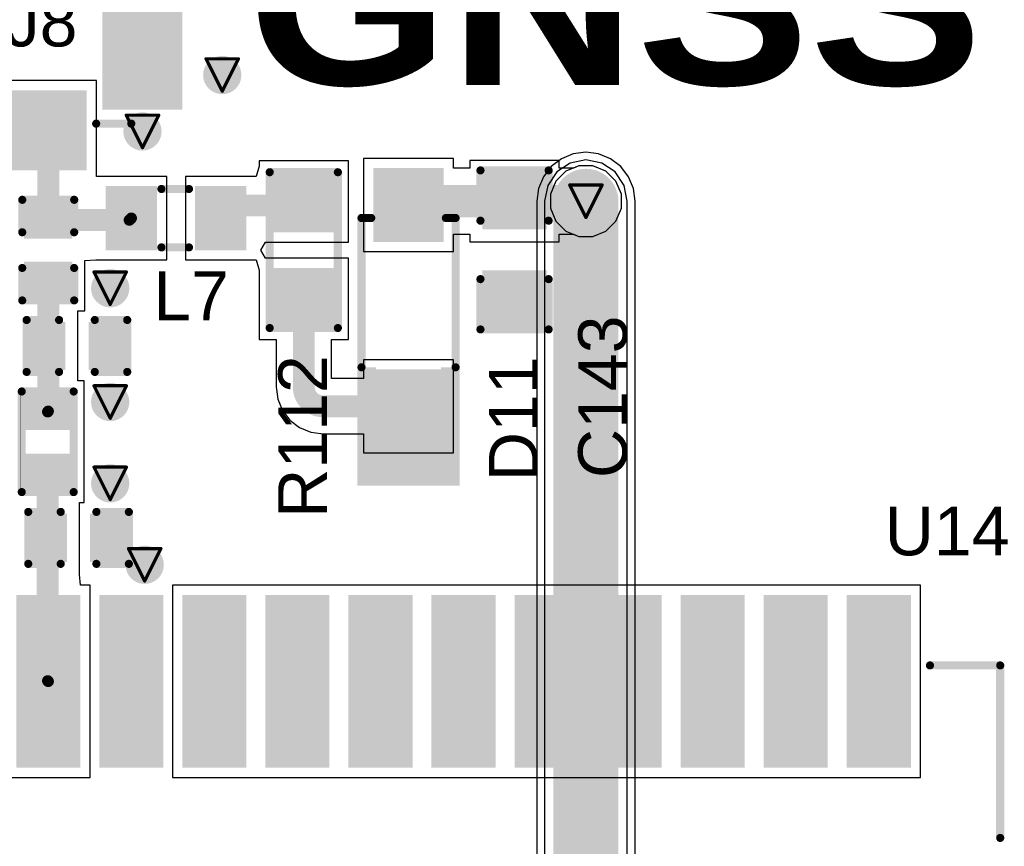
# Model space of a CAD drawing. Header units: inches. Extents: x 0 to 12.2, y 0 to 7.
# Tile 147 of 154: x 3.254 to 3.861, y 4.141 to 4.65. Entities that reach past the tile are written whole.
import ezdxf

# ---------------------------------------------------------------- set-up
doc = ezdxf.new("R2010")
doc.units = ezdxf.units.IN
doc.header["$MEASUREMENT"] = 0
for name, color, linetype in [('Bottom Layer', 5, 'Continuous'), ('Drill Drawing', 1, 'Continuous'), ('Layer 1', 16, 'Continuous'), ('Layer 2', 76, 'Continuous'), ('Top Layer', 1, 'Continuous'), ('Top Overlay', 2, 'Continuous'), ('Top Paste', 8, 'Continuous'), ('Top Solder', 216, 'Continuous'), ('Via Holes', 16, 'Continuous')]:
    doc.layers.add(name, color=color, linetype=linetype)
doc.styles.add('Arial', font='txt', dxfattribs={"height": 0.2})
doc.styles.add('Arial Black_Bold', font='txt', dxfattribs={"height": 0.2})

# ---------------------------------------------------------------- blocks, each defined once
blk = doc.blocks.new('EC21EFA_512_STD_17')
at = {"layer": 'Top Layer'}
for points in [[(0.57087, 0.0315), (0.66929, 0.0315), (0.66929, 0), (0.57087, 0)], [(0.57087, -0.01969), (0.66929, -0.01969), (0.66929, -0.05118), (0.57087, -0.05118)], [(0.57087, -0.07087), (0.66929, -0.07087), (0.66929, -0.10236), (0.57087, -0.10236)], [(0.57087, -0.12205), (0.66929, -0.12205), (0.66929, -0.15354), (0.57087, -0.15354)], [(0.57087, -0.17323), (0.66929, -0.17323), (0.66929, -0.20472), (0.57087, -0.20472)], [(0.57087, -0.22441), (0.66929, -0.22441), (0.66929, -0.25591), (0.57087, -0.25591)], [(0.57087, -0.27559), (0.66929, -0.27559), (0.66929, -0.30709), (0.57087, -0.30709)], [(0.57087, -0.32677), (0.66929, -0.32677), (0.66929, -0.35827), (0.57087, -0.35827)], [(0.57087, -0.37795), (0.66929, -0.37795), (0.66929, -0.40945), (0.57087, -0.40945)], [(0.57087, -0.42913), (0.66929, -0.42913), (0.66929, -0.46063), (0.57087, -0.46063)], [(0.57087, -0.48031), (0.66929, -0.48031), (0.66929, -0.51181), (0.57087, -0.51181)]]:
    blk.add_hatch(color=1, dxfattribs=at).paths.add_polyline_path(points)
at = {"layer": 'Top Solder'}
for points in [[(0.56687, 0.0355), (0.67329, 0.0355), (0.67329, -0.004), (0.56687, -0.004)], [(0.56687, -0.01569), (0.67329, -0.01569), (0.67329, -0.05518), (0.56687, -0.05518)], [(0.56687, -0.06687), (0.67329, -0.06687), (0.67329, -0.10636), (0.56687, -0.10636)], [(0.56687, -0.11805), (0.67329, -0.11805), (0.67329, -0.15754), (0.56687, -0.15754)], [(0.56687, -0.16923), (0.67329, -0.16923), (0.67329, -0.20872), (0.56687, -0.20872)], [(0.56687, -0.22041), (0.67329, -0.22041), (0.67329, -0.25991), (0.56687, -0.25991)], [(0.56687, -0.27159), (0.67329, -0.27159), (0.67329, -0.31109), (0.56687, -0.31109)], [(0.56687, -0.32277), (0.67329, -0.32277), (0.67329, -0.36227), (0.56687, -0.36227)], [(0.56687, -0.37395), (0.67329, -0.37395), (0.67329, -0.41345), (0.56687, -0.41345)], [(0.56687, -0.42513), (0.67329, -0.42513), (0.67329, -0.46463), (0.56687, -0.46463)], [(0.56687, -0.47631), (0.67329, -0.47631), (0.67329, -0.51581), (0.56687, -0.51581)]]:
    blk.add_hatch(color=216, dxfattribs=at).paths.add_polyline_path(points)
at = {"layer": 'Top Overlay', "const_width": 0.005}
for points in [[(0.62992, -0.52756), (0.62992, -0.57087)], [(0.52362, -0.57087), (0.62992, -0.57087)]]:
    blk.add_lwpolyline(points, dxfattribs=at)
at = {"layer": 'Top Overlay', "const_width": 0.0025}
for points in [[(0.62867, -0.52756, 1), (0.63117, -0.52756, 1)], [(0.52237, -0.57087, 1), (0.52487, -0.57087, 1)], [(0.62867, -0.57087, 1), (0.63117, -0.57087, 1)], [(0.62867, -0.57087, 1), (0.63117, -0.57087, 1)]]:
    blk.add_lwpolyline(points, format="xyb", close=True, dxfattribs=at)
blk = doc.blocks.new('R___0402_56')
at = {"layer": 'Top Layer'}
for points in [[(-0.0275, -0.0125), (-0.0275, 0.0125), (-0.0095, 0.0125), (-0.0095, -0.0125)], [(0.0095, -0.0125), (0.0095, 0.0125), (0.0275, 0.0125), (0.0275, -0.0125)]]:
    blk.add_hatch(color=1, dxfattribs=at).paths.add_polyline_path(points)
at = {"layer": 'Top Paste'}
for points in [[(-0.0275, -0.0125), (-0.0275, 0.0125), (-0.0095, 0.0125), (-0.0095, -0.0125)], [(0.0095, -0.0125), (0.0095, 0.0125), (0.0275, 0.0125), (0.0275, -0.0125)]]:
    blk.add_hatch(color=8, dxfattribs=at).paths.add_polyline_path(points)
at = {"layer": 'Top Solder'}
for points in [[(-0.02967, -0.01467), (-0.02967, 0.01467), (-0.00733, 0.01467), (-0.00733, -0.01467)], [(0.00733, -0.01467), (0.00733, 0.01467), (0.02967, 0.01467), (0.02967, -0.01467)]]:
    blk.add_hatch(color=216, dxfattribs=at).paths.add_polyline_path(points)
at = {"layer": 'Top Overlay'}
for points, const_width in [([(-0.031, -0.016), (-0.031, 0.016)], 0.005), ([(0.031, 0.016), (-0.031, 0.016)], 0.005), ([(0.031, -0.016), (0.031, 0.016)], 0.005), ([(0.031, -0.016), (-0.031, -0.016)], 0.005), ([(0.032, -0.017), (-0.032, -0.017)], 0.000127)]:
    blk.add_lwpolyline(points, dxfattribs=dict(at, const_width=const_width))
for points, const_width in [([(-0.03225, 0.016, 1), (-0.02975, 0.016, 1)], 0.0025), ([(-0.03225, 0.016, 1), (-0.02975, 0.016, 1)], 0.0025), ([(0.02975, 0.016, 1), (0.03225, 0.016, 1)], 0.0025), ([(0.02975, 0.016, 1), (0.03225, 0.016, 1)], 0.0025), ([(-0.03225, -0.016, 1), (-0.02975, -0.016, 1)], 0.0025), ([(-0.03225, -0.016, 1), (-0.02975, -0.016, 1)], 0.0025), ([(-0.03203, -0.017, 1), (-0.03197, -0.017, 1)], 0.0000635), ([(0.02975, -0.016, 1), (0.03225, -0.016, 1)], 0.0025), ([(0.02975, -0.016, 1), (0.03225, -0.016, 1)], 0.0025), ([(0.03197, -0.017, 1), (0.03203, -0.017, 1)], 0.0000635)]:
    blk.add_lwpolyline(points, format="xyb", close=True, dxfattribs=dict(at, const_width=const_width))
blk = doc.blocks.new('R___0603_57')
at = {"layer": 'Top Layer'}
for points in [[(-0.015, 0.0175), (-0.015, -0.0175), (-0.045, -0.0175), (-0.045, 0.0175)], [(0.045, 0.0175), (0.045, -0.0175), (0.015, -0.0175), (0.015, 0.0175)]]:
    blk.add_hatch(color=1, dxfattribs=at).paths.add_polyline_path(points)
at = {"layer": 'Top Paste'}
for points in [[(-0.015, 0.0175), (-0.015, -0.0175), (-0.045, -0.0175), (-0.045, 0.0175)], [(0.045, 0.0175), (0.045, -0.0175), (0.015, -0.0175), (0.015, 0.0175)]]:
    blk.add_hatch(color=8, dxfattribs=at).paths.add_polyline_path(points)
at = {"layer": 'Top Solder'}
for points in [[(-0.011, 0.0215), (-0.011, -0.0215), (-0.049, -0.0215), (-0.049, 0.0215)], [(0.049, 0.0215), (0.049, -0.0215), (0.011, -0.0215), (0.011, 0.0215)]]:
    blk.add_hatch(color=216, dxfattribs=at).paths.add_polyline_path(points)
at = {"layer": 'Top Overlay', "const_width": 0.005}
for points in [[(-0.048, 0.021), (-0.048, -0.021)], [(-0.048, 0.021), (0.048, 0.021)], [(0.048, 0.021), (0.048, -0.021)], [(-0.048, -0.021), (0.048, -0.021)]]:
    blk.add_lwpolyline(points, dxfattribs=at)
at = {"layer": 'Top Overlay', "const_width": 0.0025}
for points in [[(-0.04925, 0.021, 1), (-0.04675, 0.021, 1)], [(-0.04925, 0.021, 1), (-0.04675, 0.021, 1)], [(0.04675, 0.021, 1), (0.04925, 0.021, 1)], [(0.04675, 0.021, 1), (0.04925, 0.021, 1)], [(-0.04925, -0.021, 1), (-0.04675, -0.021, 1)], [(-0.04925, -0.021, 1), (-0.04675, -0.021, 1)], [(0.04675, -0.021, 1), (0.04925, -0.021, 1)], [(0.04675, -0.021, 1), (0.04925, -0.021, 1)]]:
    blk.add_lwpolyline(points, format="xyb", close=True, dxfattribs=at)
blk = doc.blocks.new('IND_0603__1608_M_______182')
at = {"layer": 'Top Layer'}
for points in [[(-0.03937, 0.01575), (-0.01575, 0.01575), (-0.01575, -0.01575), (-0.03937, -0.01575)], [(0.01575, 0.01575), (0.03937, 0.01575), (0.03937, -0.01575), (0.01575, -0.01575)]]:
    blk.add_hatch(color=1, dxfattribs=at).paths.add_polyline_path(points)
at = {"layer": 'Top Paste'}
for points in [[(-0.03937, 0.01575), (-0.01575, 0.01575), (-0.01575, -0.01575), (-0.03937, -0.01575)], [(0.01575, 0.01575), (0.03937, 0.01575), (0.03937, -0.01575), (0.01575, -0.01575)]]:
    blk.add_hatch(color=8, dxfattribs=at).paths.add_polyline_path(points)
at = {"layer": 'Top Solder'}
for points in [[(-0.04337, 0.01975), (-0.01175, 0.01975), (-0.01175, -0.01975), (-0.04337, -0.01975)], [(0.01175, 0.01975), (0.04337, 0.01975), (0.04337, -0.01975), (0.01175, -0.01975)]]:
    blk.add_hatch(color=216, dxfattribs=at).paths.add_polyline_path(points)
at = {"layer": 'Top Overlay', "const_width": 0.005}
for points in [[(0.009, 0.018), (-0.008, 0.018)], [(0.009, -0.018), (-0.008, -0.018)]]:
    blk.add_lwpolyline(points, dxfattribs=at)
at = {"layer": 'Top Overlay', "const_width": 0.0025}
for points in [[(-0.00925, 0.018, 1), (-0.00675, 0.018, 1)], [(0.00775, 0.018, 1), (0.01025, 0.018, 1)], [(-0.00925, -0.018, 1), (-0.00675, -0.018, 1)], [(0.00775, -0.018, 1), (0.01025, -0.018, 1)]]:
    blk.add_lwpolyline(points, format="xyb", close=True, dxfattribs=at)
blk = doc.blocks.new('U_FL_R_SMT_10__190')
at = {"layer": 'Top Layer'}
for points in [[(0.07333, 0.07874), (0.07333, 0.0374), (-0.01329, 0.0374), (-0.01329, 0.07874)], [(-0.05069, 0.01969), (-0.00935, 0.01969), (-0.00935, -0.01968), (-0.05069, -0.01968)], [(0.07333, -0.0374), (0.07333, -0.07874), (-0.01329, -0.07874), (-0.01329, -0.0374)]]:
    blk.add_hatch(color=1, dxfattribs=at).paths.add_polyline_path(points)
at = {"layer": 'Top Paste'}
for points in [[(0.07333, 0.07874), (0.07333, 0.0374), (-0.01329, 0.0374), (-0.01329, 0.07874)], [(-0.05069, 0.01969), (-0.00935, 0.01969), (-0.00935, -0.01968), (-0.05069, -0.01968)], [(0.07333, -0.0374), (0.07333, -0.07874), (-0.01329, -0.07874), (-0.01329, -0.0374)]]:
    blk.add_hatch(color=8, dxfattribs=at).paths.add_polyline_path(points)
at = {"layer": 'Top Solder'}
for points in [[(0.07733, 0.08274), (0.07733, 0.0334), (-0.01729, 0.0334), (-0.01729, 0.08274)], [(-0.05469, 0.02369), (-0.00535, 0.02369), (-0.00535, -0.02368), (-0.05469, -0.02368)], [(0.07733, -0.0334), (0.07733, -0.08274), (-0.01729, -0.08274), (-0.01729, -0.0334)]]:
    blk.add_hatch(color=216, dxfattribs=at).paths.add_polyline_path(points)
at = {"layer": 'Top Overlay', "const_width": 0.005}
for points in [[(-0.02589, 0.05118), (-0.02589, 0.02953)], [(0.08593, 0.05118), (0.08593, -0.05118)], [(-0.02589, -0.02953), (-0.02589, -0.05118)]]:
    blk.add_lwpolyline(points, dxfattribs=at)
at = {"layer": 'Top Overlay', "const_width": 0.0025}
for points in [[(-0.02714, 0.05118, 1), (-0.02464, 0.05118, 1)], [(0.08468, 0.05118, 1), (0.08718, 0.05118, 1)], [(-0.02714, 0.02953, 1), (-0.02464, 0.02953, 1)], [(-0.02714, -0.02953, 1), (-0.02464, -0.02953, 1)], [(-0.02714, -0.05118, 1), (-0.02464, -0.05118, 1)], [(0.08468, -0.05118, 1), (0.08718, -0.05118, 1)]]:
    blk.add_lwpolyline(points, format="xyb", close=True, dxfattribs=at)
blk = doc.blocks.new('SOD_123_198')
at = {"layer": 'Top Layer'}
for points in [[(-0.04331, 0.01772), (-0.04331, -0.01772), (-0.08071, -0.01772), (-0.08071, 0.01772)], [(0.08071, 0.01772), (0.08071, -0.01772), (0.04331, -0.01772), (0.04331, 0.01772)]]:
    blk.add_hatch(color=1, dxfattribs=at).paths.add_polyline_path(points)
at = {"layer": 'Top Overlay'}
for points in [[(0.038, 0.02), (0.111, 0.02), (0.111, 0.0315), (0.038, 0.0315)], [(0.08345, -0.03099), (0.111, -0.03099), (0.111, 0.03101), (0.08345, 0.03101)], [(0.038, -0.03149), (0.111, -0.03149), (0.111, -0.02), (0.038, -0.02)]]:
    blk.add_hatch(color=2, dxfattribs=at).paths.add_polyline_path(points)
at = {"layer": 'Top Paste'}
for points in [[(-0.04331, 0.01772), (-0.04331, -0.01772), (-0.08071, -0.01772), (-0.08071, 0.01772)], [(0.08071, 0.01772), (0.08071, -0.01772), (0.04331, -0.01772), (0.04331, 0.01772)]]:
    blk.add_hatch(color=8, dxfattribs=at).paths.add_polyline_path(points)
at = {"layer": 'Top Solder'}
for points in [[(-0.03931, 0.02172), (-0.03931, -0.02172), (-0.08471, -0.02172), (-0.08471, 0.02172)], [(0.08471, 0.02172), (0.08471, -0.02172), (0.03931, -0.02172), (0.03931, 0.02172)]]:
    blk.add_hatch(color=216, dxfattribs=at).paths.add_polyline_path(points)
at = {"layer": 'Top Overlay', "const_width": 0.005}
for points in [[(0.038, 0.029), (-0.054, 0.029)], [(-0.054, 0.023), (-0.054, 0.029)], [(-0.054, -0.029), (-0.054, -0.023)], [(0.038, -0.029), (-0.054, -0.029)]]:
    blk.add_lwpolyline(points, dxfattribs=at)
at = {"layer": 'Top Overlay', "const_width": 0.0025}
for points in [[(-0.05525, 0.029, 1), (-0.05275, 0.029, 1)], [(-0.05525, 0.029, 1), (-0.05275, 0.029, 1)], [(0.03675, 0.029, 1), (0.03925, 0.029, 1)], [(-0.05525, 0.023, 1), (-0.05275, 0.023, 1)], [(-0.05525, -0.023, 1), (-0.05275, -0.023, 1)], [(-0.05525, -0.029, 1), (-0.05275, -0.029, 1)], [(-0.05525, -0.029, 1), (-0.05275, -0.029, 1)], [(0.03675, -0.029, 1), (0.03925, -0.029, 1)]]:
    blk.add_lwpolyline(points, format="xyb", close=True, dxfattribs=at)
blk = doc.blocks.new('C___0402_210')
at = {"layer": 'Top Layer'}
for points in [[(-0.0275, -0.0125), (-0.0275, 0.0125), (-0.0095, 0.0125), (-0.0095, -0.0125)], [(0.0095, -0.0125), (0.0095, 0.0125), (0.0275, 0.0125), (0.0275, -0.0125)]]:
    blk.add_hatch(color=1, dxfattribs=at).paths.add_polyline_path(points)
at = {"layer": 'Top Paste'}
for points in [[(-0.0275, -0.0125), (-0.0275, 0.0125), (-0.0095, 0.0125), (-0.0095, -0.0125)], [(0.0095, -0.0125), (0.0095, 0.0125), (0.0275, 0.0125), (0.0275, -0.0125)]]:
    blk.add_hatch(color=8, dxfattribs=at).paths.add_polyline_path(points)
at = {"layer": 'Top Solder'}
for points in [[(-0.02986, -0.01486), (-0.02986, 0.01486), (-0.00714, 0.01486), (-0.00714, -0.01486)], [(0.00714, -0.01486), (0.00714, 0.01486), (0.02986, 0.01486), (0.02986, -0.01486)]]:
    blk.add_hatch(color=216, dxfattribs=at).paths.add_polyline_path(points)
at = {"layer": 'Top Overlay', "const_width": 0.005}
for points in [[(-0.011, 0.016), (-0.031, 0.016)], [(-0.031, 0.016), (-0.031, -0.016)], [(0.031, 0.016), (0.011, 0.016)], [(0.031, 0.016), (0.031, -0.016)], [(-0.011, -0.016), (-0.031, -0.016)], [(0.031, -0.016), (0.011, -0.016)]]:
    blk.add_lwpolyline(points, dxfattribs=at)
at = {"layer": 'Top Overlay', "const_width": 0.0025}
for points in [[(-0.03225, 0.016, 1), (-0.02975, 0.016, 1)], [(-0.03225, 0.016, 1), (-0.02975, 0.016, 1)], [(-0.01225, 0.016, 1), (-0.00975, 0.016, 1)], [(0.00975, 0.016, 1), (0.01225, 0.016, 1)], [(0.02975, 0.016, 1), (0.03225, 0.016, 1)], [(0.02975, 0.016, 1), (0.03225, 0.016, 1)], [(-0.03225, -0.016, 1), (-0.02975, -0.016, 1)], [(-0.03225, -0.016, 1), (-0.02975, -0.016, 1)], [(-0.01225, -0.016, 1), (-0.00975, -0.016, 1)], [(0.00975, -0.016, 1), (0.01225, -0.016, 1)], [(0.02975, -0.016, 1), (0.03225, -0.016, 1)], [(0.02975, -0.016, 1), (0.03225, -0.016, 1)]]:
    blk.add_lwpolyline(points, format="xyb", close=True, dxfattribs=at)
blk = doc.blocks.new('C___0402_211')
at = {"layer": 'Top Layer'}
for points in [[(-0.0275, -0.0125), (-0.0275, 0.0125), (-0.0095, 0.0125), (-0.0095, -0.0125)], [(0.0095, -0.0125), (0.0095, 0.0125), (0.0275, 0.0125), (0.0275, -0.0125)]]:
    blk.add_hatch(color=1, dxfattribs=at).paths.add_polyline_path(points)
at = {"layer": 'Top Paste'}
for points in [[(-0.0275, -0.0125), (-0.0275, 0.0125), (-0.0095, 0.0125), (-0.0095, -0.0125)], [(0.0095, -0.0125), (0.0095, 0.0125), (0.0275, 0.0125), (0.0275, -0.0125)]]:
    blk.add_hatch(color=8, dxfattribs=at).paths.add_polyline_path(points)
at = {"layer": 'Top Solder'}
for points in [[(-0.02986, -0.01486), (-0.02986, 0.01486), (-0.00714, 0.01486), (-0.00714, -0.01486)], [(0.00714, -0.01486), (0.00714, 0.01486), (0.02986, 0.01486), (0.02986, -0.01486)]]:
    blk.add_hatch(color=216, dxfattribs=at).paths.add_polyline_path(points)
at = {"layer": 'Top Overlay', "const_width": 0.005}
for points in [[(-0.011, 0.016), (-0.031, 0.016)], [(-0.031, 0.016), (-0.031, -0.016)], [(0.031, 0.016), (0.011, 0.016)], [(0.031, 0.016), (0.031, -0.016)], [(-0.011, -0.016), (-0.031, -0.016)], [(0.031, -0.016), (0.011, -0.016)]]:
    blk.add_lwpolyline(points, dxfattribs=at)
at = {"layer": 'Top Overlay', "const_width": 0.0025}
for points in [[(-0.03225, 0.016, 1), (-0.02975, 0.016, 1)], [(-0.03225, 0.016, 1), (-0.02975, 0.016, 1)], [(-0.01225, 0.016, 1), (-0.00975, 0.016, 1)], [(0.00975, 0.016, 1), (0.01225, 0.016, 1)], [(0.02975, 0.016, 1), (0.03225, 0.016, 1)], [(0.02975, 0.016, 1), (0.03225, 0.016, 1)], [(-0.03225, -0.016, 1), (-0.02975, -0.016, 1)], [(-0.03225, -0.016, 1), (-0.02975, -0.016, 1)], [(-0.01225, -0.016, 1), (-0.00975, -0.016, 1)], [(0.00975, -0.016, 1), (0.01225, -0.016, 1)], [(0.02975, -0.016, 1), (0.03225, -0.016, 1)], [(0.02975, -0.016, 1), (0.03225, -0.016, 1)]]:
    blk.add_lwpolyline(points, format="xyb", close=True, dxfattribs=at)
blk = doc.blocks.new('C___0402_212')
at = {"layer": 'Top Layer'}
for points in [[(-0.0275, -0.0125), (-0.0275, 0.0125), (-0.0095, 0.0125), (-0.0095, -0.0125)], [(0.0095, -0.0125), (0.0095, 0.0125), (0.0275, 0.0125), (0.0275, -0.0125)]]:
    blk.add_hatch(color=1, dxfattribs=at).paths.add_polyline_path(points)
at = {"layer": 'Top Paste'}
for points in [[(-0.0275, -0.0125), (-0.0275, 0.0125), (-0.0095, 0.0125), (-0.0095, -0.0125)], [(0.0095, -0.0125), (0.0095, 0.0125), (0.0275, 0.0125), (0.0275, -0.0125)]]:
    blk.add_hatch(color=8, dxfattribs=at).paths.add_polyline_path(points)
at = {"layer": 'Top Solder'}
for points in [[(-0.02986, -0.01486), (-0.02986, 0.01486), (-0.00714, 0.01486), (-0.00714, -0.01486)], [(0.00714, -0.01486), (0.00714, 0.01486), (0.02986, 0.01486), (0.02986, -0.01486)]]:
    blk.add_hatch(color=216, dxfattribs=at).paths.add_polyline_path(points)
at = {"layer": 'Top Overlay', "const_width": 0.005}
for points in [[(-0.011, 0.016), (-0.031, 0.016)], [(-0.031, 0.016), (-0.031, -0.016)], [(0.011, 0.016), (0.031, 0.016)], [(0.031, 0.016), (0.031, -0.016)], [(-0.031, -0.016), (-0.011, -0.016)], [(0.011, -0.016), (0.031, -0.016)]]:
    blk.add_lwpolyline(points, dxfattribs=at)
at = {"layer": 'Top Overlay', "const_width": 0.0025}
for points in [[(-0.03225, 0.016, 1), (-0.02975, 0.016, 1)], [(-0.03225, 0.016, 1), (-0.02975, 0.016, 1)], [(-0.01225, 0.016, 1), (-0.00975, 0.016, 1)], [(0.00975, 0.016, 1), (0.01225, 0.016, 1)], [(0.02975, 0.016, 1), (0.03225, 0.016, 1)], [(0.02975, 0.016, 1), (0.03225, 0.016, 1)], [(-0.03225, -0.016, 1), (-0.02975, -0.016, 1)], [(-0.03225, -0.016, 1), (-0.02975, -0.016, 1)], [(-0.01225, -0.016, 1), (-0.00975, -0.016, 1)], [(0.00975, -0.016, 1), (0.01225, -0.016, 1)], [(0.02975, -0.016, 1), (0.03225, -0.016, 1)], [(0.02975, -0.016, 1), (0.03225, -0.016, 1)]]:
    blk.add_lwpolyline(points, format="xyb", close=True, dxfattribs=at)
blk = doc.blocks.new('C___0603_213')
at = {"layer": 'Top Layer'}
for points in [[(-0.015, 0.0175), (-0.015, -0.0175), (-0.045, -0.0175), (-0.045, 0.0175)], [(0.045, 0.0175), (0.045, -0.0175), (0.015, -0.0175), (0.015, 0.0175)]]:
    blk.add_hatch(color=1, dxfattribs=at).paths.add_polyline_path(points)
at = {"layer": 'Top Paste'}
for points in [[(-0.015, 0.0175), (-0.015, -0.0175), (-0.045, -0.0175), (-0.045, 0.0175)], [(0.045, 0.0175), (0.045, -0.0175), (0.015, -0.0175), (0.015, 0.0175)]]:
    blk.add_hatch(color=8, dxfattribs=at).paths.add_polyline_path(points)
at = {"layer": 'Top Solder'}
for points in [[(-0.01264, 0.01986), (-0.01264, -0.01986), (-0.04736, -0.01986), (-0.04736, 0.01986)], [(0.04736, 0.01986), (0.04736, -0.01986), (0.01264, -0.01986), (0.01264, 0.01986)]]:
    blk.add_hatch(color=216, dxfattribs=at).paths.add_polyline_path(points)
at = {"layer": 'Top Overlay', "const_width": 0.005}
for points in [[(-0.049, 0.021), (-0.049, -0.021)], [(-0.049, 0.021), (-0.018, 0.021)], [(0.018, 0.021), (0.049, 0.021)], [(0.049, 0.021), (0.049, -0.021)], [(-0.049, -0.021), (-0.018, -0.021)], [(0.018, -0.021), (0.049, -0.021)]]:
    blk.add_lwpolyline(points, dxfattribs=at)
at = {"layer": 'Top Overlay', "const_width": 0.0025}
for points in [[(-0.05025, 0.021, 1), (-0.04775, 0.021, 1)], [(-0.05025, 0.021, 1), (-0.04775, 0.021, 1)], [(-0.01925, 0.021, 1), (-0.01675, 0.021, 1)], [(0.01675, 0.021, 1), (0.01925, 0.021, 1)], [(0.04775, 0.021, 1), (0.05025, 0.021, 1)], [(0.04775, 0.021, 1), (0.05025, 0.021, 1)], [(-0.05025, -0.021, 1), (-0.04775, -0.021, 1)], [(-0.05025, -0.021, 1), (-0.04775, -0.021, 1)], [(-0.01925, -0.021, 1), (-0.01675, -0.021, 1)], [(0.01675, -0.021, 1), (0.01925, -0.021, 1)], [(0.04775, -0.021, 1), (0.05025, -0.021, 1)], [(0.04775, -0.021, 1), (0.05025, -0.021, 1)]]:
    blk.add_lwpolyline(points, format="xyb", close=True, dxfattribs=at)

msp = doc.modelspace()

# ---------------------------------------------------------------- hatches: boundary and pattern name
at = {"layer": 'Bottom Layer'}
h = msp.add_hatch(color=5, dxfattribs=at)
edge = h.paths.add_edge_path()
edge.add_arc((3.37889, 4.61577), 0.01181, 0, 360)
h = msp.add_hatch(color=5, dxfattribs=at)
edge = h.paths.add_edge_path()
edge.add_arc((3.32972, 4.58101), 0.01181, 0, 360)
h = msp.add_hatch(color=5, dxfattribs=at)
edge = h.paths.add_edge_path()
edge.add_arc((3.603, 4.538), 0.01181, 0, 360)
h = msp.add_hatch(color=5, dxfattribs=at)
edge = h.paths.add_edge_path()
edge.add_arc((3.30984, 4.48439), 0.01181, 0, 360)
h = msp.add_hatch(color=5, dxfattribs=at)
edge = h.paths.add_edge_path()
edge.add_arc((3.30984, 4.41428), 0.01181, 0, 360)
h = msp.add_hatch(color=5, dxfattribs=at)
edge = h.paths.add_edge_path()
edge.add_arc((3.30984, 4.36416), 0.01181, 0, 360)
h = msp.add_hatch(color=5, dxfattribs=at)
edge = h.paths.add_edge_path()
edge.add_arc((3.33109, 4.31398), 0.01181, 0, 360)
at = {"layer": 'Layer 1'}
h = msp.add_hatch(color=16, dxfattribs=at)
edge = h.paths.add_edge_path()
edge.add_arc((3.37889, 4.61577), 0.01181, 0, 360)
h = msp.add_hatch(color=16, dxfattribs=at)
edge = h.paths.add_edge_path()
edge.add_arc((3.32972, 4.58101), 0.01181, 0, 360)
h = msp.add_hatch(color=16, dxfattribs=at)
edge = h.paths.add_edge_path()
edge.add_arc((3.603, 4.538), 0.01181, 0, 360)
h = msp.add_hatch(color=16, dxfattribs=at)
edge = h.paths.add_edge_path()
edge.add_arc((3.30984, 4.48439), 0.01181, 0, 360)
h = msp.add_hatch(color=16, dxfattribs=at)
edge = h.paths.add_edge_path()
edge.add_arc((3.30984, 4.41428), 0.01181, 0, 360)
h = msp.add_hatch(color=16, dxfattribs=at)
edge = h.paths.add_edge_path()
edge.add_arc((3.30984, 4.36416), 0.01181, 0, 360)
h = msp.add_hatch(color=16, dxfattribs=at)
edge = h.paths.add_edge_path()
edge.add_arc((3.33109, 4.31398), 0.01181, 0, 360)
at = {"layer": 'Layer 2'}
h = msp.add_hatch(color=76, dxfattribs=at)
edge = h.paths.add_edge_path()
edge.add_arc((3.37889, 4.61577), 0.01181, 0, 360)
h = msp.add_hatch(color=76, dxfattribs=at)
edge = h.paths.add_edge_path()
edge.add_arc((3.32972, 4.58101), 0.01181, 0, 360)
h = msp.add_hatch(color=76, dxfattribs=at)
edge = h.paths.add_edge_path()
edge.add_arc((3.603, 4.538), 0.01181, 0, 360)
h = msp.add_hatch(color=76, dxfattribs=at)
edge = h.paths.add_edge_path()
edge.add_arc((3.30984, 4.48439), 0.01181, 0, 360)
h = msp.add_hatch(color=76, dxfattribs=at)
edge = h.paths.add_edge_path()
edge.add_arc((3.30984, 4.41428), 0.01181, 0, 360)
h = msp.add_hatch(color=76, dxfattribs=at)
edge = h.paths.add_edge_path()
edge.add_arc((3.30984, 4.36416), 0.01181, 0, 360)
h = msp.add_hatch(color=76, dxfattribs=at)
edge = h.paths.add_edge_path()
edge.add_arc((3.33109, 4.31398), 0.01181, 0, 360)
at = {"layer": 'Top Layer'}
h = msp.add_hatch(color=1, dxfattribs=at)
edge = h.paths.add_edge_path()
edge.add_arc((3.37889, 4.61577), 0.01181, 0, 360)
h = msp.add_hatch(color=1, dxfattribs=at)
edge = h.paths.add_edge_path()
edge.add_arc((3.32972, 4.58101), 0.01181, 0, 360)
h = msp.add_hatch(color=1, dxfattribs=at)
edge = h.paths.add_edge_path()
edge.add_arc((3.603, 4.538), 0.01181, 0, 360)
h = msp.add_hatch(color=1, dxfattribs=at)
edge = h.paths.add_edge_path()
edge.add_arc((3.30984, 4.48439), 0.01181, 0, 360)
h = msp.add_hatch(color=1, dxfattribs=at)
edge = h.paths.add_edge_path()
edge.add_arc((3.30984, 4.41428), 0.01181, 0, 360)
h = msp.add_hatch(color=1, dxfattribs=at)
edge = h.paths.add_edge_path()
edge.add_arc((3.30984, 4.36416), 0.01181, 0, 360)
h = msp.add_hatch(color=1, dxfattribs=at)
edge = h.paths.add_edge_path()
edge.add_arc((3.33109, 4.31398), 0.01181, 0, 360)
at = {"layer": 'Via Holes'}
h = msp.add_hatch(color=7, dxfattribs=at)
edge = h.paths.add_edge_path()
edge.add_arc((3.37889, 4.61577), 0.00591, 0, 360)
h = msp.add_hatch(color=7, dxfattribs=at)
edge = h.paths.add_edge_path()
edge.add_arc((3.32972, 4.58101), 0.00591, 0, 360)
h = msp.add_hatch(color=7, dxfattribs=at)
edge = h.paths.add_edge_path()
edge.add_arc((3.603, 4.538), 0.00591, 0, 360)
h = msp.add_hatch(color=7, dxfattribs=at)
edge = h.paths.add_edge_path()
edge.add_arc((3.30984, 4.48439), 0.00591, 0, 360)
h = msp.add_hatch(color=7, dxfattribs=at)
edge = h.paths.add_edge_path()
edge.add_arc((3.30984, 4.41428), 0.00591, 0, 360)
h = msp.add_hatch(color=7, dxfattribs=at)
edge = h.paths.add_edge_path()
edge.add_arc((3.30984, 4.36416), 0.00591, 0, 360)
h = msp.add_hatch(color=7, dxfattribs=at)
edge = h.paths.add_edge_path()
edge.add_arc((3.33109, 4.31398), 0.00591, 0, 360)

# ---------------------------------------------------------------- linework, layer by layer
at = {"layer": 'Bottom Layer'}
for p, q in [((3.603, 4.56349), (3.59325, 4.56155)), ((3.61275, 4.56155), (3.603, 4.56349)), ((3.59325, 4.56155), (3.58498, 4.55602)), ((3.62102, 4.55602), (3.61275, 4.56155)), ((3.58498, 4.55602), (3.57945, 4.54775)), ((3.62655, 4.54775), (3.62102, 4.55602)), ((3.57945, 4.54775), (3.57751, 4.538)), ((3.62849, 4.538), (3.62655, 4.54775)), ((3.57751, 4.538), (3.57751, 4.063)), ((3.62849, 4.063), (3.62849, 4.538))]:
    msp.add_line(p, q, dxfattribs=at)
at = {"layer": 'Bottom Layer', "const_width": 0.03}
msp.add_lwpolyline([(3.603, 4.063), (3.603, 4.538)], dxfattribs=at)
at = {"layer": 'Bottom Layer', "const_width": 0.015}
msp.add_lwpolyline([(3.5955, 4.538, 1), (3.6105, 4.538, 1)], format="xyb", close=True, dxfattribs=at)
at = {"layer": 'Drill Drawing', "const_width": 0.002}
for points in [[(3.36889, 4.62577), (3.38889, 4.62577)], [(3.36889, 4.62577), (3.37889, 4.60577)], [(3.37889, 4.60577), (3.38889, 4.62577)], [(3.31972, 4.59101), (3.33972, 4.59101)], [(3.31972, 4.59101), (3.32972, 4.57101)], [(3.32972, 4.57101), (3.33972, 4.59101)], [(3.593, 4.548), (3.613, 4.548)], [(3.593, 4.548), (3.603, 4.528)], [(3.603, 4.528), (3.613, 4.548)], [(3.29984, 4.49439), (3.31984, 4.49439)], [(3.29984, 4.49439), (3.30984, 4.47439)], [(3.30984, 4.47439), (3.31984, 4.49439)], [(3.29984, 4.42428), (3.31984, 4.42428)], [(3.29984, 4.42428), (3.30984, 4.40428)], [(3.30984, 4.40428), (3.31984, 4.42428)], [(3.29984, 4.37416), (3.31984, 4.37416)], [(3.29984, 4.37416), (3.30984, 4.35416)], [(3.30984, 4.35416), (3.31984, 4.37416)], [(3.32109, 4.32398), (3.34109, 4.32398)], [(3.32109, 4.32398), (3.33109, 4.30398)], [(3.33109, 4.30398), (3.34109, 4.32398)]]:
    msp.add_lwpolyline(points, dxfattribs=at)
at = {"layer": 'Drill Drawing', "const_width": 0.001}
for points in [[(3.36839, 4.62577, 1), (3.36939, 4.62577, 1)], [(3.36839, 4.62577, 1), (3.36939, 4.62577, 1)], [(3.38839, 4.62577, 1), (3.38939, 4.62577, 1)], [(3.38839, 4.62577, 1), (3.38939, 4.62577, 1)], [(3.37839, 4.60577, 1), (3.37939, 4.60577, 1)], [(3.37839, 4.60577, 1), (3.37939, 4.60577, 1)], [(3.31922, 4.59101, 1), (3.32022, 4.59101, 1)], [(3.31922, 4.59101, 1), (3.32022, 4.59101, 1)], [(3.33922, 4.59101, 1), (3.34022, 4.59101, 1)], [(3.33922, 4.59101, 1), (3.34022, 4.59101, 1)], [(3.32922, 4.57101, 1), (3.33022, 4.57101, 1)], [(3.32922, 4.57101, 1), (3.33022, 4.57101, 1)], [(3.5925, 4.548, 1), (3.5935, 4.548, 1)], [(3.5925, 4.548, 1), (3.5935, 4.548, 1)], [(3.6125, 4.548, 1), (3.6135, 4.548, 1)], [(3.6125, 4.548, 1), (3.6135, 4.548, 1)], [(3.6025, 4.528, 1), (3.6035, 4.528, 1)], [(3.6025, 4.528, 1), (3.6035, 4.528, 1)], [(3.29934, 4.49439, 1), (3.30034, 4.49439, 1)], [(3.29934, 4.49439, 1), (3.30034, 4.49439, 1)], [(3.31934, 4.49439, 1), (3.32034, 4.49439, 1)], [(3.31934, 4.49439, 1), (3.32034, 4.49439, 1)], [(3.30934, 4.47439, 1), (3.31034, 4.47439, 1)], [(3.30934, 4.47439, 1), (3.31034, 4.47439, 1)], [(3.29934, 4.42428, 1), (3.30034, 4.42428, 1)], [(3.29934, 4.42428, 1), (3.30034, 4.42428, 1)], [(3.31934, 4.42428, 1), (3.32034, 4.42428, 1)], [(3.31934, 4.42428, 1), (3.32034, 4.42428, 1)], [(3.30934, 4.40428, 1), (3.31034, 4.40428, 1)], [(3.30934, 4.40428, 1), (3.31034, 4.40428, 1)], [(3.29934, 4.37416, 1), (3.30034, 4.37416, 1)], [(3.29934, 4.37416, 1), (3.30034, 4.37416, 1)], [(3.31934, 4.37416, 1), (3.32034, 4.37416, 1)], [(3.31934, 4.37416, 1), (3.32034, 4.37416, 1)], [(3.30934, 4.35416, 1), (3.31034, 4.35416, 1)], [(3.30934, 4.35416, 1), (3.31034, 4.35416, 1)], [(3.32059, 4.32398, 1), (3.32159, 4.32398, 1)], [(3.32059, 4.32398, 1), (3.32159, 4.32398, 1)], [(3.34059, 4.32398, 1), (3.34159, 4.32398, 1)], [(3.34059, 4.32398, 1), (3.34159, 4.32398, 1)], [(3.33059, 4.30398, 1), (3.33159, 4.30398, 1)], [(3.33059, 4.30398, 1), (3.33159, 4.30398, 1)]]:
    msp.add_lwpolyline(points, format="xyb", close=True, dxfattribs=at)
at = {"layer": 'Layer 1'}
for p, q in [((3.59065, 4.55649), (3.58451, 4.55035)), ((3.59866, 4.55981), (3.59065, 4.55649)), ((3.60734, 4.55981), (3.59866, 4.55981)), ((3.61535, 4.55649), (3.60734, 4.55981)), ((3.62149, 4.55035), (3.61535, 4.55649)), ((3.58451, 4.55035), (3.58119, 4.54234)), ((3.62481, 4.54234), (3.62149, 4.55035)), ((3.58119, 4.54234), (3.58119, 4.53366)), ((3.62481, 4.53366), (3.62481, 4.54234)), ((3.58119, 4.53366), (3.58451, 4.52565)), ((3.62149, 4.52565), (3.62481, 4.53366)), ((3.58451, 4.52565), (3.59065, 4.51951)), ((3.61535, 4.51951), (3.62149, 4.52565)), ((3.59065, 4.51951), (3.59866, 4.51619)), ((3.59866, 4.51619), (3.60734, 4.51619)), ((3.60734, 4.51619), (3.61535, 4.51951))]:
    msp.add_line(p, q, dxfattribs=at)
at = {"layer": 'Layer 2'}
for p, q in [((3.58787, 4.56421), (3.5816, 4.5594)), ((3.59517, 4.56723), (3.58787, 4.56421)), ((3.603, 4.56826), (3.59517, 4.56723)), ((3.61083, 4.56723), (3.603, 4.56826)), ((3.61813, 4.56421), (3.61083, 4.56723)), ((3.6244, 4.5594), (3.61813, 4.56421)), ((3.5816, 4.5594), (3.5768, 4.55313)), ((3.6292, 4.55313), (3.6244, 4.5594)), ((3.5768, 4.55313), (3.57377, 4.54583)), ((3.63223, 4.54583), (3.6292, 4.55313)), ((3.57377, 4.54583), (3.57274, 4.538)), ((3.63326, 4.538), (3.63223, 4.54583)), ((3.57274, 4.538), (3.57274, 3.583)), ((3.63326, 3.583), (3.63326, 4.538))]:
    msp.add_line(p, q, dxfattribs=at)
at = {"layer": 'Layer 2', "const_width": 0.04}
msp.add_lwpolyline([(3.603, 3.583), (3.603, 4.538)], dxfattribs=at)
at = {"layer": 'Layer 2', "const_width": 0.02}
msp.add_lwpolyline([(3.593, 4.538, 1), (3.613, 4.538, 1)], format="xyb", close=True, dxfattribs=at)
at = {"layer": 'Top Layer'}
for p, q in [((3.30134, 4.61236), (3.24197, 4.61236)), ((3.30134, 4.55331), (3.30134, 4.61236)), ((3.45663, 4.56288), (3.40163, 4.56288)), ((3.40163, 4.56288), (3.40163, 4.55953)), ((3.45663, 4.51288), (3.45663, 4.56288)), ((3.5214, 4.56437), (3.46597, 4.56437)), ((3.46597, 4.56437), (3.46597, 4.50697)), ((3.5214, 4.55839), (3.5214, 4.56437)), ((3.5865, 4.563), (3.5315, 4.563)), ((3.5315, 4.563), (3.5315, 4.55839)), ((3.5865, 4.55839), (3.5865, 4.563)), ((3.40163, 4.55953), (3.39976, 4.55331)), ((3.5315, 4.55839), (3.5214, 4.55839)), ((3.59524, 4.55839), (3.5865, 4.55839)), ((3.59866, 4.55981), (3.59524, 4.55839)), ((3.60734, 4.55981), (3.59866, 4.55981)), ((3.61535, 4.55649), (3.60734, 4.55981)), ((3.62149, 4.55035), (3.61535, 4.55649)), ((3.34464, 4.55331), (3.30134, 4.55331)), ((3.34464, 4.50181), (3.34464, 4.55331)), ((3.39976, 4.55331), (3.35614, 4.55331)), ((3.35614, 4.55331), (3.35614, 4.50181)), ((3.62481, 4.54234), (3.62149, 4.55035)), ((3.62481, 4.53366), (3.62481, 4.54234)), ((3.62149, 4.52565), (3.62481, 4.53366)), ((3.61535, 4.51951), (3.62149, 4.52565)), ((3.5214, 4.50697), (3.5214, 4.51761)), ((3.5214, 4.51761), (3.5315, 4.51761)), ((3.5315, 4.51761), (3.5315, 4.513)), ((3.5865, 4.513), (3.5865, 4.51761)), ((3.5865, 4.51761), (3.59524, 4.51761)), ((3.59524, 4.51761), (3.59866, 4.51619)), ((3.59866, 4.51619), (3.60734, 4.51619)), ((3.60734, 4.51619), (3.61535, 4.51951)), ((3.40273, 4.50788), (3.40562, 4.51288)), ((3.40562, 4.51288), (3.45663, 4.51288)), ((3.5315, 4.513), (3.5865, 4.513)), ((3.40562, 4.50288), (3.40273, 4.50788)), ((3.40676, 4.50288), (3.40562, 4.50288)), ((3.45663, 4.50288), (3.40676, 4.50288)), ((3.45663, 4.45288), (3.45663, 4.50288)), ((3.46597, 4.50697), (3.5214, 4.50697)), ((3.29415, 4.5015), (3.30102, 4.50181)), ((3.29415, 4.47038), (3.29415, 4.5015)), ((3.30102, 4.50181), (3.30102, 4.50181)), ((3.30102, 4.50181), (3.34464, 4.50181)), ((3.35614, 4.50181), (3.39463, 4.50181)), ((3.39463, 4.50181), (3.39976, 4.50181)), ((3.39976, 4.50181), (3.40163, 4.49559)), ((3.40163, 4.49559), (3.40163, 4.45288)), ((3.28984, 4.42727), (3.28984, 4.47038)), ((3.28984, 4.47038), (3.29415, 4.47038)), ((3.40163, 4.45288), (3.41205, 4.45288)), ((3.41205, 4.45288), (3.41205, 4.42347)), ((3.44621, 4.42874), (3.44621, 4.45288)), ((3.44621, 4.45288), (3.45663, 4.45288)), ((3.5214, 4.44036), (3.46597, 4.44036)), ((3.46597, 4.44036), (3.46597, 4.42874)), ((3.5214, 4.38296), (3.5214, 4.44036)), ((3.29384, 4.42727), (3.28984, 4.42727)), ((3.29384, 4.39027), (3.29384, 4.42727)), ((3.41205, 4.42347), (3.4123, 4.42225)), ((3.46597, 4.42874), (3.44621, 4.42874)), ((3.4123, 4.42225), (3.41312, 4.41601)), ((3.41312, 4.41601), (3.416, 4.40906)), ((3.416, 4.40906), (3.42057, 4.4031)), ((3.42057, 4.4031), (3.42654, 4.39852)), ((3.42654, 4.39852), (3.43349, 4.39564)), ((3.43349, 4.39564), (3.43973, 4.39482)), ((3.43973, 4.39482), (3.44094, 4.39458)), ((3.44094, 4.39458), (3.46597, 4.39458)), ((3.46597, 4.39458), (3.46597, 4.38296)), ((3.29384, 4.35227), (3.29384, 4.39027)), ((3.29384, 4.39027), (3.29384, 4.39027)), ((3.46597, 4.38296), (3.5214, 4.38296)), ((3.29084, 4.30805), (3.29084, 4.35227)), ((3.29084, 4.35227), (3.29384, 4.35227)), ((3.29153, 4.30134), (3.29084, 4.30805)), ((3.29084, 4.30805), (3.29084, 4.30805)), ((3.2974, 4.30134), (3.29153, 4.30134)), ((3.2974, 4.18292), (3.2974, 4.30134)), ((3.80921, 4.30134), (3.34827, 4.30134)), ((3.34827, 4.30134), (3.34827, 4.18292)), ((3.80921, 4.18292), (3.80921, 4.30134)), ((3.14354, 4.18292), (3.2974, 4.18292)), ((3.34827, 4.18292), (3.80921, 4.18292))]:
    msp.add_line(p, q, dxfattribs=at)
for points, const_width in [([(3.27165, 4.52638), (3.27165, 4.58169)], 0.0135), ([(3.42666, 4.5354), (3.42913, 4.53788)], 0.0135), ([(3.49368, 4.53567), (3.49601, 4.538)], 0.02), ([(3.49601, 4.538), (3.559, 4.538)], 0.02), ([(3.559, 4.538), (3.603, 4.538)], 0.02), ([(3.37795, 4.52756), (3.38579, 4.5354)], 0.0135), ([(3.38579, 4.5354), (3.42666, 4.5354)], 0.0135), ([(3.27165, 4.52638), (3.32165, 4.52638)], 0.0135), ([(3.32165, 4.52638), (3.32283, 4.52756)], 0.007), ([(3.27165, 4.40858), (3.27165, 4.48938)], 0.0135), ([(3.42913, 4.42347), (3.42913, 4.47788)], 0.0135), ([(3.44094, 4.41166), (3.49368, 4.41166)], 0.0135), ([(3.27134, 4.40827), (3.27165, 4.40858)], 0.007), ([(3.27134, 4.24244), (3.27134, 4.37127)], 0.0135), ([(3.27134, 4.24244), (3.27165, 4.24213)], 0.007)]:
    msp.add_lwpolyline(points, dxfattribs=dict(at, const_width=const_width))
for points, const_width in [([(3.26828, 4.58169, 1), (3.27503, 4.58169, 1)], 0.00675), ([(3.42576, 4.53788, 1), (3.43251, 4.53788, 1)], 0.00675), ([(3.48868, 4.53567, 1), (3.49868, 4.53567, 1)], 0.01), ([(3.49101, 4.538, 1), (3.50101, 4.538, 1)], 0.01), ([(3.49101, 4.538, 1), (3.50101, 4.538, 1)], 0.01), ([(3.554, 4.538, 1), (3.564, 4.538, 1)], 0.01), ([(3.554, 4.538, 1), (3.564, 4.538, 1)], 0.01), ([(3.598, 4.538, 1), (3.608, 4.538, 1)], 0.01), ([(3.38242, 4.5354, 1), (3.38917, 4.5354, 1)], 0.00675), ([(3.38242, 4.5354, 1), (3.38917, 4.5354, 1)], 0.00675), ([(3.42328, 4.5354, 1), (3.43003, 4.5354, 1)], 0.00675), ([(3.42328, 4.5354, 1), (3.43003, 4.5354, 1)], 0.00675), ([(3.26828, 4.52638, 1), (3.27503, 4.52638, 1)], 0.00675), ([(3.26828, 4.52638, 1), (3.27503, 4.52638, 1)], 0.00675), ([(3.31827, 4.52638, 1), (3.32502, 4.52638, 1)], 0.00675), ([(3.37458, 4.52756, 1), (3.38133, 4.52756, 1)], 0.00675), ([(3.3199, 4.52638, 1), (3.3234, 4.52638, 1)], 0.0035), ([(3.32108, 4.52756, 1), (3.32458, 4.52756, 1)], 0.0035), ([(3.26828, 4.48938, 1), (3.27503, 4.48938, 1)], 0.00675), ([(3.42576, 4.47788, 1), (3.43251, 4.47788, 1)], 0.00675), ([(3.42576, 4.42347, 1), (3.43251, 4.42347, 1)], 0.00675), ([(3.42576, 4.42347, 1), (3.43251, 4.42347, 1)], 0.00675), ([(3.43757, 4.41166, 1), (3.44432, 4.41166, 1)], 0.00675), ([(3.43757, 4.41166, 1), (3.44432, 4.41166, 1)], 0.00675), ([(3.49031, 4.41166, 1), (3.49706, 4.41166, 1)], 0.00675), ([(3.26828, 4.40858, 1), (3.27503, 4.40858, 1)], 0.00675), ([(3.26959, 4.40827, 1), (3.27309, 4.40827, 1)], 0.0035), ([(3.2699, 4.40858, 1), (3.2734, 4.40858, 1)], 0.0035), ([(3.26796, 4.37127, 1), (3.27471, 4.37127, 1)], 0.00675), ([(3.26796, 4.24244, 1), (3.27471, 4.24244, 1)], 0.00675), ([(3.26959, 4.24244, 1), (3.27309, 4.24244, 1)], 0.0035), ([(3.2699, 4.24213, 1), (3.2734, 4.24213, 1)], 0.0035)]:
    msp.add_lwpolyline(points, format="xyb", close=True, dxfattribs=dict(at, const_width=const_width))
at = {"layer": 'Top Layer', "const_width": 0.0135}
msp.add_lwpolyline([(3.44094, 4.41166, -0.414214), (3.42913, 4.42347)], format="xyb", dxfattribs=at)

# ---------------------------------------------------------------- block references
for name, p, rotation in [('U_FL_R_SMT_10__190', (3.27165, 4.61171), 90), ('R___0603_57', (3.42913, 4.50788), 90), ('SOD_123_198', (3.49368, 4.47367), 270), ('C___0603_213', (3.559, 4.508), 90), ('IND_0603__1608_M_______182', (3.35039, 4.52756), 180), ('C___0402_212', (3.27165, 4.50788), 90), ('C___0402_211', (3.28934, 4.44882), 180), ('R___0402_56', (3.27134, 4.38977), 270), ('C___0402_210', (3.29034, 4.33055), 180), ('EC21EFA_512_STD_17', (3.2874, 3.62205), 90)]:
    msp.add_blockref(name, p, dxfattribs=dict(rotation=rotation))

# ---------------------------------------------------------------- texts
at = {"layer": 'Top Overlay'}
for s, height, rotation, style, p in [('GNSS', 0.1, 360, 'Arial Black_Bold', (3.39429, 4.60966)), ('C143', 0.03, 90, 'Arial', (3.62822, 4.3674)), ('D11', 0.03, 90, 'Arial', (3.5732, 4.36552)), ('R112', 0.03, 90, 'Arial', (3.44335, 4.34293))]:
    msp.add_text(s, height=height, rotation=rotation, dxfattribs=dict(at, style=style)).set_placement(p)
at = {"layer": 'Top Overlay', "style": 'Arial'}
for s, p in [('J8', (3.24541, 4.6334)), ('L7', (3.33638, 4.46471)), ('U14', (3.78712, 4.31979))]:
    msp.add_text(s, height=0.03, dxfattribs=at).set_placement(p)

doc.saveas('drawing.dxf')
